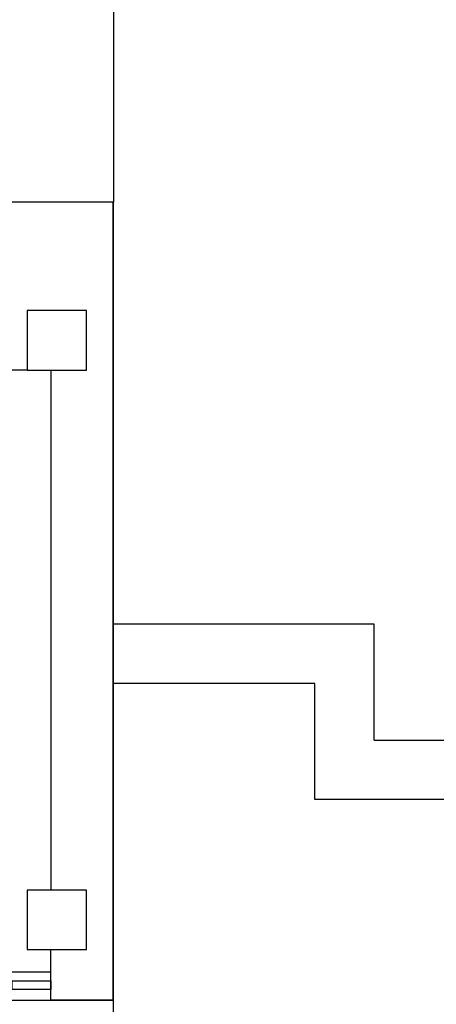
# Model space of a CAD drawing. Header units: millimetres. Extents: x 6612728327 to 6612744462, y 5733542327 to 5733552841.
# Tile 117 of 124: x 6612743390 to 6612743670, y 5733546288 to 5733546951. Entities that reach past the tile are written whole.
import ezdxf

# ---------------------------------------------------------------- set-up
doc = ezdxf.new("R2010")
doc.units = ezdxf.units.MM
doc.header["$MEASUREMENT"] = 0
for name, color, linetype in [('!!!!_SCIANY GRUBE', 7, 'Continuous'), ('inw_ŚCIANY cienkie', 7, 'Continuous'), ('WIDOK', 7, 'Continuous')]:
    doc.layers.add(name, color=color, linetype=linetype)

msp = doc.modelspace()

# ---------------------------------------------------------------- linework, layer by layer
at = {"layer": '!!!!_SCIANY GRUBE', "color": 7, "lineweight": 30}
for p, q in [((6612743452.675913, 5733547064.844686), (6612743452.675913, 5733546827.844686)), ((6612743452.516496, 5733546827.844686), (6612743316.096712, 5733546827.844686)), ((6612743452.516496, 5733546827.844686), (6612743452.516496, 5733546290.844684)), ((6612743452.516496, 5733546290.844684), (6612743452.516496, 5733546827.844686)), ((6612743434.516495, 5733546754.844686), (6612743394.516495, 5733546754.844686)), ((6612743394.516495, 5733546754.844686), (6612743394.516495, 5733546714.844685)), ((6612743434.516495, 5733546714.844685), (6612743434.516495, 5733546754.844686)), ((6612743394.516495, 5733546714.844685), (6612743379.516496, 5733546714.844685)), ((6612743394.516495, 5733546714.844685), (6612743434.516495, 5733546714.844685)), ((6612743410.516496, 5733546714.844685), (6612743410.516496, 5733546364.844685)), ((6612743434.516495, 5733546364.844685), (6612743394.516495, 5733546364.844685)), ((6612743394.516495, 5733546364.844685), (6612743394.516495, 5733546324.844684)), ((6612743434.516495, 5733546324.844684), (6612743434.516495, 5733546364.844685)), ((6612743394.516495, 5733546324.844684), (6612743434.516495, 5733546324.844684)), ((6612743410.516495, 5733546290.844685), (6612743452.516495, 5733546290.844685))]:
    msp.add_line(p, q, dxfattribs=at)
for points in [[(6612743394.516495, 5733546324.844684), (6612743434.516495, 5733546324.844684), (6612743434.516495, 5733546364.844685), (6612743394.516495, 5733546364.844685)], [(6612743384.516495, 5733546303.844685), (6612743410.516496, 5733546303.844685), (6612743410.516496, 5733546297.844685), (6612743384.516495, 5733546297.844685)]]:
    msp.add_lwpolyline(points, close=True, dxfattribs=at)
msp.add_lwpolyline([(6612743452.516496, 5733546290.844684), (6612743410.516496, 5733546290.844684), (6612743410.516496, 5733546309.844685), (6612743410.516496, 5733546324.844684)], dxfattribs=at)
at = {"layer": '!!!!_SCIANY GRUBE', "color": 7, "lineweight": 30, "flags": 128}
msp.add_lwpolyline([(6612743452.516495, 5733546290.844685), (6612743443.516495, 5733545206.844683)], dxfattribs=at)
at = {"layer": 'inw_ŚCIANY cienkie', "color": 7, "lineweight": 30}
for p, q in [((6612743628.516496, 5733546543.844685), (6612743452.516495, 5733546543.844685)), ((6612743628.516496, 5733546543.844685), (6612743452.516495, 5733546543.844685)), ((6612743628.516496, 5733546543.844685), (6612743452.516495, 5733546543.844685)), ((6612743628.516496, 5733546465.844685), (6612743628.516496, 5733546543.844685)), ((6612743628.516496, 5733546465.844685), (6612743628.516496, 5733546543.844685)), ((6612743628.516496, 5733546465.844685), (6612743628.516496, 5733546543.844685)), ((6612743588.516496, 5733546503.844685), (6612743452.516495, 5733546503.844685)), ((6612743588.516496, 5733546503.844685), (6612743452.516495, 5733546503.844685)), ((6612743588.516496, 5733546503.844685), (6612743452.516495, 5733546503.844685)), ((6612743588.516496, 5733546425.844685), (6612743588.516496, 5733546503.844685)), ((6612743588.516496, 5733546425.844685), (6612743588.516496, 5733546503.844685)), ((6612743588.516496, 5733546425.844685), (6612743588.516496, 5733546503.844685)), ((6612743628.516496, 5733546465.844685), (6612744192.409531, 5733546465.844685)), ((6612743628.516496, 5733546465.844685), (6612744192.409531, 5733546465.844685)), ((6612743628.516496, 5733546465.844685), (6612744298.273997, 5733546465.844685)), ((6612744192.409531, 5733546425.844685), (6612743588.516496, 5733546425.844685)), ((6612744192.409531, 5733546425.844685), (6612743588.516496, 5733546425.844685)), ((6612744298.273997, 5733546425.844685), (6612743588.516496, 5733546425.844685))]:
    msp.add_line(p, q, dxfattribs=at)
at = {"layer": 'WIDOK', "color": 7}
for p, q in [((6612743042.516495, 5733546309.844685), (6612743410.516496, 5733546309.844685)), ((6612739015.516489, 5733546290.844684), (6612743410.516496, 5733546290.844684)), ((6612739022.516489, 5733546290.844684), (6612743410.516496, 5733546290.844684))]:
    msp.add_line(p, q, dxfattribs=at)

doc.saveas('drawing.dxf')
